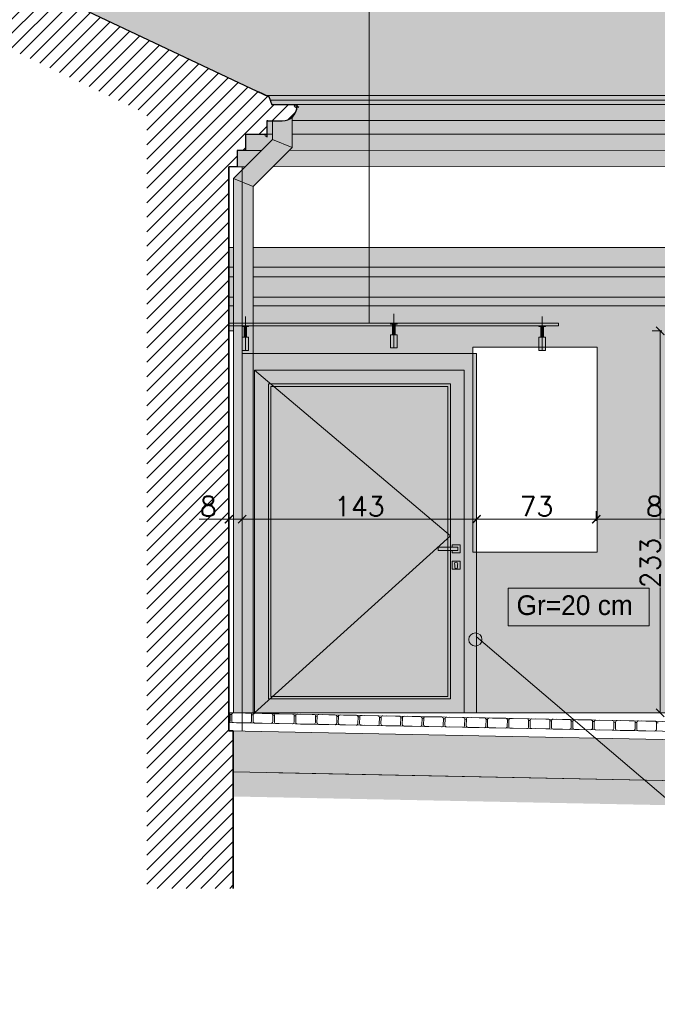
# Model space of a CAD drawing. Header units: millimetres. Extents: x -740 to 33545, y -26688 to 22494.
# Tile 12 of 256: x 1838 to 2227, y 9912 to 10512. Entities that reach past the tile are written whole.
import ezdxf
from ezdxf.lldxf.tags import DXFTag

# ---------------------------------------------------------------- set-up
doc = ezdxf.new("R2010")
doc.units = ezdxf.units.MM
doc.header["$MEASUREMENT"] = 0
doc.layers.get('Defpoints').update_dxf_attribs({"color": 252})
for name, color, linetype, lineweight in [('A_izolacja', 252, 'Continuous', 9), ('A_l.przekrojowa', 252, 'Continuous', 30), ('A_l.przerywana', 252, 'ICAD_ISO03W100', 9), ('A_l.widokowa', 252, 'Continuous', 18), ('l.przerywana', 252, 'ICAD_ISO03W100', 5), ('l.widokowa', 252, 'Continuous', 15), ('l.wypełnien', 252, 'Continuous', 5), ('l.wypełnień', 252, 'Continuous', 5), ('wymiarowanie', 252, 'Continuous', 9)]:
    doc.layers.add(name, color=color, linetype=linetype, lineweight=lineweight)
doc.styles.add('styl2', font='simplex.shx')
tags = doc.linetypes.add('ICAD_ISO03W100', pattern=[30, 12, -18]).pattern_tags.tags
tags[6:7] = [DXFTag(74, 4), DXFTag(75, 0), DXFTag(340, '0'), DXFTag(46, 1.0), DXFTag(50, 0.0), DXFTag(44, 0.0), DXFTag(45, 0.0)]
tags[4:5] = [DXFTag(74, 4), DXFTag(75, 0), DXFTag(340, '0'), DXFTag(46, 1.0), DXFTag(50, 0.0), DXFTag(44, 0.0), DXFTag(45, 0.0)]
doc.dimstyles.new('Skala 1-50', dxfattribs={"dimtxt": 12, "dimasz": 5, "dimexe": 1, "dimexo": 1, "dimgap": 1.5, "dimtad": 1, "dimdec": 1, "dimrnd": 0.5, "dimtxsty": 'styl2', "dimblk": 'ARCHTICK', "dimcen": 5, "dimadec": 0, "dimazin": 0, "dimtfac": 1, "dimtdec": 1, "dimtmove": 1, "dimatfit": 3, "dimldrblk": 'ARCHTICK', "dimfxl": 0, "dimlwd": -1, "dimlwe": -1, "dimarcsym": 0})

# ---------------------------------------------------------------- blocks, each defined once
blk = doc.blocks.new('_ArchTick')
at = {"color": 0, "linetype": 'ByBlock', "const_width": 0.15}
blk.add_lwpolyline([(-0.5, -0.5), (0.5, 0.5)], dxfattribs=at)
blk = doc.blocks.new('*D2369')
at = {"layer": 'Defpoints', "color": 0}
for p in [(2116.85, 10228.88), (2189.81, 10229.3), (2189.81, 10207.65)]:
    blk.add_point(p, dxfattribs=at)
at = {"layer": 'wymiarowanie', "color": 0}
for p, q in [((2116.85, 10212.65), (2116.85, 10206.65)), ((2189.81, 10212.65), (2189.81, 10206.65)), ((2116.85, 10207.65), (2189.81, 10207.65))]:
    blk.add_line(p, q, dxfattribs=at)
at = {"layer": 'wymiarowanie', "color": 0, "xscale": 5, "yscale": 5, "zscale": 5, "rotation": 180}
blk.add_blockref('_ArchTick', (2116.85, 10207.65), dxfattribs=at)
at = {"layer": 'wymiarowanie', "color": 0, "xscale": 5, "yscale": 5, "zscale": 5}
blk.add_blockref('_ArchTick', (2189.81, 10207.65), dxfattribs=at)
at = {"layer": 'wymiarowanie', "color": 0, "insert": (2153.33, 10215.45), "char_height": 12, "attachment_point": 5, "style": 'styl2'}
blk.add_mtext('73', dxfattribs=at)
blk = doc.blocks.new('*D2370')
at = {"layer": 'Defpoints', "color": 0}
for p in [(2189.81, 10229.3), (2270.92, 10231.61), (2270.92, 10207.65)]:
    blk.add_point(p, dxfattribs=at)
at = {"layer": 'wymiarowanie', "color": 0}
for p, q in [((2189.81, 10212.65), (2189.81, 10206.65)), ((2270.92, 10212.65), (2270.92, 10206.65)), ((2189.81, 10207.65), (2270.92, 10207.65))]:
    blk.add_line(p, q, dxfattribs=at)
at = {"layer": 'wymiarowanie', "color": 0, "xscale": 5, "yscale": 5, "zscale": 5, "rotation": 180}
blk.add_blockref('_ArchTick', (2189.81, 10207.65), dxfattribs=at)
at = {"layer": 'wymiarowanie', "color": 0, "xscale": 5, "yscale": 5, "zscale": 5}
blk.add_blockref('_ArchTick', (2270.92, 10207.65), dxfattribs=at)
at = {"layer": 'wymiarowanie', "color": 0, "insert": (2230.36, 10215.45), "char_height": 12, "attachment_point": 5, "style": 'styl2'}
blk.add_mtext('81', dxfattribs=at)
blk = doc.blocks.new('*D2375')
at = {"layer": 'Defpoints', "color": 0}
for p in [(2201.53, 10322.43), (2228.82, 10322.43), (2190.31, 10089.6)]:
    blk.add_point(p, dxfattribs=at)
at = {"layer": 'wymiarowanie', "color": 0}
for p, q in [((2223.82, 10322.43), (2229.82, 10322.43)), ((2228.82, 10322.43), (2228.82, 10195.73)), ((2228.82, 10089.6), (2228.82, 10166.11)), ((2223.82, 10089.6), (2229.82, 10089.6))]:
    blk.add_line(p, q, dxfattribs=at)
at = {"layer": 'wymiarowanie', "color": 0, "xscale": 5, "yscale": 5, "zscale": 5}
for p, rotation in [((2228.82, 10322.43), 90), ((2228.82, 10089.6), 270)]:
    blk.add_blockref('_ArchTick', p, dxfattribs=dict(at, rotation=rotation))
at = {"layer": 'wymiarowanie', "color": 0, "insert": (2222.74, 10180.92), "char_height": 12, "attachment_point": 5, "rotation": 90, "style": 'styl2'}
blk.add_mtext('233', dxfattribs=at)
blk = doc.blocks.new('*D2509')
at = {"layer": 'Defpoints', "color": 0}
for p in [(1973.85, 10226.37), (2116.85, 10226.37), (1973.85, 10207.65)]:
    blk.add_point(p, dxfattribs=at)
at = {"layer": 'wymiarowanie', "color": 0}
for p, q in [((1973.85, 10212.65), (1973.85, 10206.65)), ((2116.85, 10212.65), (2116.85, 10206.65)), ((2116.85, 10207.65), (1973.85, 10207.65))]:
    blk.add_line(p, q, dxfattribs=at)
at = {"layer": 'wymiarowanie', "color": 0, "xscale": 5, "yscale": 5, "zscale": 5, "rotation": 180}
blk.add_blockref('_ArchTick', (1973.85, 10207.65), dxfattribs=at)
at = {"layer": 'wymiarowanie', "color": 0, "xscale": 5, "yscale": 5, "zscale": 5}
blk.add_blockref('_ArchTick', (2116.85, 10207.65), dxfattribs=at)
at = {"layer": 'wymiarowanie', "color": 0, "insert": (2045.35, 10215.45), "char_height": 12, "attachment_point": 5, "style": 'styl2'}
blk.add_mtext('143', dxfattribs=at)
blk = doc.blocks.new('*D2510')
at = {"layer": 'Defpoints', "color": 0}
for p in [(1965.85, 10224.77), (1973.85, 10226.37), (1965.85, 10207.65)]:
    blk.add_point(p, dxfattribs=at)
at = {"layer": 'wymiarowanie', "color": 0}
for p, q in [((1965.85, 10212.65), (1965.85, 10206.65)), ((1973.85, 10212.65), (1973.85, 10206.65)), ((1965.85, 10207.65), (1947.71, 10207.65)), ((1973.85, 10207.65), (1965.85, 10207.65))]:
    blk.add_line(p, q, dxfattribs=at)
at = {"layer": 'wymiarowanie', "color": 0, "xscale": 5, "yscale": 5, "zscale": 5, "rotation": 180}
blk.add_blockref('_ArchTick', (1965.85, 10207.65), dxfattribs=at)
at = {"layer": 'wymiarowanie', "color": 0, "xscale": 5, "yscale": 5, "zscale": 5}
blk.add_blockref('_ArchTick', (1973.85, 10207.65), dxfattribs=at)
at = {"layer": 'wymiarowanie', "color": 0, "insert": (1953.27, 10215.45), "char_height": 12, "attachment_point": 5, "style": 'styl2'}
blk.add_mtext('8', dxfattribs=at)

msp = doc.modelspace()

# ---------------------------------------------------------------- hatches: boundary and pattern name
at = {"layer": 'l.wypełnien'}
h = msp.add_hatch(dxfattribs=at)
h.set_pattern_fill('ANSI31', color=256, scale=50, style=0)
h.set_pattern_definition([(45, (-397.094, 17.7534), (-4.4194174, 4.4194174), [])])
h.paths.add_polyline_path([(1563.05, 10652.59), (1563.05, 10703.55), (1578.06, 10694.55), (1851.05, 10530.89), (1856.94, 10528.1), (1990.3, 10464.85), (1990.89, 10463.18), (1991.93, 10460.21), (2006.45, 10460.21, 2.144865), (2007.33, 10459.47, -0.213352), (2004.33, 10452.76, -0.184552), (1998.33, 10450.47), (1992.33, 10450.47), (1989.51, 10450.47), (1988.85, 10450.47), (1988.85, 10442.45), (1986.59, 10442.45), (1975.85, 10442.45), (1975.85, 10432.45), (1970.85, 10432.45), (1970.85, 10422.45), (1965.85, 10422.45), (1965.85, 10422.45), (1965.85, 10089.59), (1965.83, 10088.68), (1965.81, 10087.7), (1965.77, 10085.66, 1.117338), (1965.51, 10083.69), (1965.85, 10083.68), (1965.85, 10078.68), (1965.85, 10078.63), (1968.46, 10078.63), (1968.46, 10053.62), (1968.46, 9982.6), (1915.85, 9982.6), (1915.85, 10454.62), (1807.75, 10505.89)])
for points in [[(2006.71, 10460.36), (2006.58, 10458.72, -0.368006), (1998.33, 10450.47), (1988.85, 10450.47), (1988.85, 10442.83), (1975.85, 10442.45), (1975.85, 10432.45), (1970.85, 10432.45), (1970.85, 10422.45), (2519.95, 10422.6), (2519.95, 10432.6), (2524.95, 10432.6), (2524.95, 10442.45), (2537.95, 10442.45), (2537.95, 10450.62), (2547.44, 10450.62, 0.439902), (2556.19, 10460.18), (2541.04, 10460.36), (2539.21, 10465.56), (2538.3, 10465.99), (2537.32, 10465.99), (2400.53, 10530.82), (2112.41, 10703.55), (1563.05, 10703.55), (1856.94, 10528.1), (1990.3, 10464.85), (1991.93, 10460.21)], [(1965.85, 10373.31), (2514.98, 10373.31), (2514.98, 10322.43), (1965.85, 10322.43)], [(1973.85, 10310.6), (1977.85, 10310.6), (1977.85, 10318.6), (1976.6, 10318.6), (1975.1, 10318.6), (1973.85, 10318.6)], [(2064.35, 10312.1), (2068.35, 10312.1), (2068.35, 10320.1), (2067.1, 10320.1), (2065.6, 10320.1), (2064.35, 10320.1)], [(2154.85, 10310.6), (2158.85, 10310.6), (2158.85, 10318.6), (2157.6, 10318.6), (2156.1, 10318.6), (2154.85, 10318.6)]]:
    msp.add_hatch(color=256, dxfattribs=at).paths.add_polyline_path(points)
h = msp.add_hatch(dxfattribs=at)
h.set_pattern_fill('SPANTILE', color=256, scale=17, style=0)
h.set_pattern_definition([(274.9697, (-381.4537, 34.7534), (-16.99985222, 204.000017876), [15.699024, -376.776457]), (180, (-380.094, 19.113), (-17, -17), [1.36, -15.64]), (0, (-397.094, 17.753), (17, 17), [4.76, -12.24]), (90, (-392.334, 17.753), (-17, 17), [1.7, -15.3]), (270, (-381.454, 19.453), (17, -17), [1.7, -15.3]), (0, (-381.454, 17.753), (17, 17), [1.36, -15.64]), (0, (-397.094, 19.113), (17, 17), [3.4, -13.6]), (85.0303, (-393.6937, 19.1134), (16.99985222, 204.000017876), [15.699024, -376.776457]), (52.6961, (-393.6937, 19.9634), (-220.999760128, -289.00018261), [4.488136, -444.32475]), (18.4349, (-390.9737, 23.5334), (34.0000074, 16.9999729), [4.300694, -49.458015]), (341.5651, (-386.8937, 24.8934), (-34.0000074, 16.9999729), [4.300694, -49.458015]), (307.3039, (-382.8137, 23.5334), (220.999760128, -289.00018261), [4.488136, -444.32475]), (20.2249, (-390.1237, 22.3434), (-186.999953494, -68.000141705), [3.442245, -340.781524]), (339.7751, (-386.8937, 23.5334), (186.999953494, -68.000141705), [3.442245, -340.781524]), (307.4054, (-383.6637, 22.3434), (170.000169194, -220.999871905), [3.638153, -360.177725]), (52.5946, (-392.3337, 19.4534), (-170.000169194, -220.999871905), [3.638153, -360.177725])])
h.paths.add_polyline_path([(1851.05, 10530.89), (1856.94, 10528.1), (2388.88, 10528.1), (2109.92, 10694.55), (1578.06, 10694.55)])
h.paths.add_polyline_path([(1990.3, 10464.85), (1990.11, 10465.41), (1988.86, 10465.99), (2516.32, 10465.99), (2402.51, 10519.97), (2388.88, 10528.1), (1856.94, 10528.1)])
h = msp.add_hatch(color=256, dxfattribs=at)
h.paths.add_polyline_path([(1968.57, 10337.74), (1968.57, 10342.97), (1968.57, 10355.47), (1968.57, 10361.39), (1968.57, 10373.31), (1968.57, 10415.4), (1980.57, 10410.43), (1980.57, 10089.6), (1969.99, 10089.6), (1968.38, 10089.6, -0.049066), (1968.57, 10089.62), (1968.57, 10322.43)])
h.paths.add_polyline_path([(1968.57, 10415.4), (1980.57, 10410.43), (2004.33, 10434.19), (1992.33, 10439.16)])
h = msp.add_hatch(color=256, dxfattribs=at)
h.paths.add_polyline_path([(1992.59, 10422.45), (2002.59, 10432.45), (2490.46, 10432.59, 0.547259), (2494.95, 10427.48), (2494.95, 10422.59)])
h.paths.add_polyline_path([(2002.59, 10432.45), (2004.33, 10434.19), (2004.33, 10442.45), (2494.95, 10442.45), (2494.95, 10435.47, 0.377261), (2490.46, 10432.59)])
h.paths.add_polyline_path([(2494.95, 10442.45), (2523.38, 10442.45), (2498.19, 10432.69, 0.285463), (2494.95, 10435.47)])
h.paths.add_polyline_path([(2523.38, 10442.45), (2524.95, 10442.45), (2524.95, 10432.6), (2519.95, 10432.6), (2498.22, 10432.59, 0.006447), (2498.19, 10432.69)])
h.paths.add_polyline_path([(2494.95, 10422.59), (2494.95, 10427.48, 0.370312), (2498.38, 10431.47, 0.070255), (2498.22, 10432.59), (2519.95, 10432.6), (2519.95, 10422.6), (2514.95, 10422.6)])
h.paths.add_polyline_path([(1992.33, 10439.16), (1992.33, 10442.45), (1988.85, 10442.45), (1975.85, 10442.45), (1975.85, 10432.45), (1985.62, 10432.45)])
h.paths.add_polyline_path([(1975.62, 10422.45), (1985.62, 10432.45), (1975.85, 10432.45), (1970.85, 10432.45), (1970.85, 10422.45)])
h = msp.add_hatch(color=256, dxfattribs=at)
h.paths.add_polyline_path([(1980.57, 10325.6), (2065.6, 10325.6), (2065.6, 10320.1), (2064.35, 10320.1), (2064.35, 10312.1), (2066.35, 10312.1), (2068.35, 10312.1), (2068.35, 10320.1), (2067.1, 10320.1), (2067.1, 10325.6), (2154.85, 10325.6), (2154.85, 10325.1), (2156.1, 10325.1), (2156.1, 10318.6), (2154.85, 10318.6), (2154.85, 10312.6), (2114.58, 10312.6), (2114.58, 10187.6), (2190.31, 10187.6), (2190.31, 10312.6), (2158.85, 10312.6), (2158.85, 10318.6), (2157.6, 10318.6), (2157.6, 10325.1), (2158.85, 10325.1), (2158.85, 10325.6), (2166.85, 10325.6), (2166.85, 10327.1), (2156.85, 10327.1), (2068.35, 10327.1), (2066.35, 10327.1), (2064.35, 10327.1), (2051.24, 10327.1), (2051.24, 10337.74), (2494.95, 10337.74), (2494.95, 10322.43), (2345.85, 10322.43), (2345.85, 10312.6), (2343.85, 10312.6), (2270.42, 10312.6), (2270.42, 10187.6), (2270.42, 10182.6), (2343.85, 10182.6), (2343.85, 10156.81), (2250.01, 10156.81), (2250.01, 10164.6), (2255.01, 10164.6), (2255.01, 10179.6), (2245.01, 10179.6), (2245, 10096.6), (2235.04, 10096.6), (2235.04, 10089.6), (1980.57, 10089.6)])
h.paths.add_polyline_path([(2250, 10096.6), (2250.01, 10141.81), (2343.85, 10141.81), (2343.85, 10096.6)])
h.paths.add_polyline_path([(2255.01, 10146.81), (2255.01, 10151.81), (2343.85, 10151.81), (2343.85, 10146.81)])
h = msp.add_hatch(color=256, dxfattribs=at)
h.paths.add_polyline_path([(1975.85, 10318.6), (1975.85, 10325.1), (1975.1, 10325.1), (1975.1, 10318.6)])
h.paths.add_polyline_path([(1976.6, 10318.6), (1976.6, 10325.1), (1975.85, 10325.1), (1975.85, 10318.6)])
h.paths.add_polyline_path([(1975.85, 10325.1), (1976.6, 10325.1), (1977.85, 10325.1), (1977.85, 10325.6), (1975.85, 10325.6)])
h.paths.add_polyline_path([(1973.85, 10325.1), (1975.1, 10325.1), (1975.85, 10325.1), (1975.85, 10325.6), (1973.85, 10325.6)])
h = msp.add_hatch(color=256, dxfattribs=at)
h.paths.add_polyline_path([(2066.35, 10320.1), (2066.35, 10326.6), (2065.6, 10326.6), (2065.6, 10320.1)])
h.paths.add_polyline_path([(2067.1, 10320.1), (2067.1, 10326.6), (2066.35, 10326.6), (2066.35, 10320.1)])
h.paths.add_polyline_path([(2066.35, 10326.6), (2067.1, 10326.6), (2068.35, 10326.6), (2068.35, 10327.1), (2066.35, 10327.1)])
h.paths.add_polyline_path([(2064.35, 10326.6), (2065.6, 10326.6), (2066.35, 10326.6), (2066.35, 10327.1), (2064.35, 10327.1)])
h = msp.add_hatch(color=256, dxfattribs=at)
h.paths.add_polyline_path([(2156.85, 10318.6), (2156.85, 10325.1), (2156.1, 10325.1), (2156.1, 10318.6)])
h.paths.add_polyline_path([(2157.6, 10318.6), (2157.6, 10325.1), (2156.85, 10325.1), (2156.85, 10318.6)])
h.paths.add_polyline_path([(2156.85, 10325.1), (2157.6, 10325.1), (2158.85, 10325.1), (2158.85, 10325.6), (2156.85, 10325.6)])
h.paths.add_polyline_path([(2154.85, 10325.1), (2156.1, 10325.1), (2156.85, 10325.1), (2156.85, 10325.6), (2154.85, 10325.6)])
h = msp.add_hatch(color=256, dxfattribs=at)
h.paths.add_polyline_path([(1973.85, 10089.61), (1973.85, 10308.61), (2047.35, 10308.61), (2116.85, 10308.61), (2116.85, 10089.61), (2109.35, 10089.61), (2109.35, 10298.61), (2047.35, 10298.61), (1981.35, 10298.61), (1981.35, 10089.61)])
h.paths.add_polyline_path([(1981.35, 10089.61), (1990.75, 10098.11), (2047.35, 10098.11), (2100.85, 10098.11), (2100.85, 10188.61), (2101.85, 10188.61), (2101.85, 10187.11), (2106.85, 10187.11), (2106.85, 10192.11), (2101.85, 10192.11), (2101.85, 10190.61), (2100.85, 10190.61), (2100.85, 10197.61), (2100.85, 10290.11), (2047.35, 10290.11), (1991.41, 10290.11), (1981.35, 10298.61), (2047.35, 10298.61), (2109.35, 10298.61), (2109.35, 10089.61), (2047.35, 10089.61)])
h.paths.add_polyline_path([(2101.85, 10182.11), (2101.85, 10177.11), (2106.85, 10177.11), (2106.85, 10182.11)], flags=16)
h.paths.add_polyline_path([(2103.57, 10179.75), (2103.57, 10178.27, 1), (2105.13, 10178.27), (2105.13, 10179.75, 2.223599)], flags=0)
h.paths.add_polyline_path([(1991.41, 10290.11), (2047.35, 10290.11), (2100.85, 10290.11), (2100.85, 10197.61), (2099.35, 10198.88), (2099.35, 10288.61), (2047.35, 10288.61), (1993.18, 10288.61)])
h.paths.add_polyline_path([(1990.75, 10098.11), (1992.41, 10099.61), (2047.35, 10099.61), (2099.35, 10099.61), (2099.35, 10188.61), (2100.85, 10188.61), (2100.85, 10098.11), (2047.35, 10098.11)])
h.paths.add_polyline_path([(1981.35, 10089.61), (1981.35, 10298.61), (1991.41, 10290.11), (1989.85, 10290.11), (1989.85, 10098.11), (1990.75, 10098.11)])
h.paths.add_polyline_path([(1989.85, 10290.11), (1991.41, 10290.11), (1993.18, 10288.61), (1991.35, 10288.61), (1991.35, 10099.61), (1992.41, 10099.61), (1990.75, 10098.11), (1989.85, 10098.11)])
h.paths.add_polyline_path([(2099.35, 10190.61), (2100.85, 10190.61), (2100.85, 10197.61), (2099.35, 10196.25)])
h.paths.add_polyline_path([(2099.35, 10196.25), (2100.85, 10197.61), (2099.35, 10198.88)])
h = msp.add_hatch(dxfattribs=at)
h.set_pattern_fill('GRAVL1', color=256, scale=20, style=0)
h.set_pattern_definition([(228.0128, (-8033.1237, -3019.4074), (-159.99996464, -180.00002683), [2.69072, -266.38176]), (184.9697, (-8034.9237, -3021.4074), (240.00002103, 19.99982614), [4.61736, -457.1185]), (132.5104, (-8039.5237, -3021.8074), (199.99981437, -220.00017348), [3.25576, -322.32064]), (267.2737, (-8047.3237, -3026.8074), (19.999920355, 400.0000059), [4.20476, -416.27116]), (292.8337, (-8047.5237, -3031.0074), (-100.00019811, 239.999928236), [4.1231, -408.18746]), (357.2737, (-8045.9237, -3034.8074), (-400.0000059, 19.999920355), [4.20476, -416.27116]), (37.6942, (-8041.7237, -3035.0074), (-260.000146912, -199.999808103), [5.56058, -550.49698]), (72.2553, (-8037.3237, -3031.6074), (140.000215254, 439.999924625), [5.24976, -519.72642]), (121.4296, (-8035.7237, -3026.6074), (-160.000164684, 259.99990073), [4.219, -417.68146]), (175.2364, (-8037.9237, -3023.0074), (220.00001893, -19.99983065), [4.81664, -236.01526]), (222.3974, (-8042.7237, -3022.6074), (-240.000147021, -219.99984164), [6.22896, -616.6675]), (138.8141, (-8027.5237, -3027.0074), (-140.00005894, 119.99994627), [2.12602, -210.47688]), (171.4692, (-8029.1237, -3025.6074), (259.999965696, -40.0001582), [4.04474, -400.43022]), (225, (-8033.124, -3025.007), (-4e-15, -20.000006), [2.82842, -25.45584]), (203.1986, (-8034.5237, -3022.6074), (99.9999946, 40.0000265), [1.52316, -150.7923]), (291.8014, (-8035.9237, -3023.2074), (-19.9999982, 60.0000055), [2.15406, -105.54924]), (30.9638, (-8035.1237, -3025.2074), (59.99996045, 40.0000497), [3.49858, -113.12046]), (161.5651, (-8032.124, -3023.4074), (40.0000087, -19.999968), [2.52982, -60.71574]), (16.3895, (-8047.5237, -3023.2074), (200.00004397, 59.9998542), [3.544, -350.8569]), (70.3462, (-8044.1237, -3022.2074), (-79.99990495, -220.00004271), [2.97322, -294.34816]), (293.1986, (-8032.1237, -3019.4074), (-40.0000265, 99.9999946), [3.0463, -149.26916]), (343.6105, (-8030.9237, -3022.2074), (-200.00004397, 59.9998542), [3.544, -350.8569]), (339.444, (-8047.5237, -3035.6074), (-100.0000369, 39.99991993), [3.4176, -167.46248]), (294.7751, (-8044.3237, -3036.8074), (-99.99984378, 220.00006844), [2.86356, -283.49286]), (66.8014, (-8031.9237, -3039.4074), (40.0000265, 99.9999946), [3.0463, -149.26916]), (17.354, (-8030.7237, -3036.6074), (-260.00004038, -79.999890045), [3.35262, -331.90848]), (69.444, (-8041.7237, -3039.4074), (-39.99991993, -100.0000369), [1.7088, -169.17128]), (101.3099, (-8033.1237, -3039.4074), (-19.9999526, 80.000015), [1.0198, -100.96058]), (165.9638, (-8033.3237, -3038.4074), (60.0000109, -19.9999611), [4.1231, -78.339]), (186.009, (-8037.3237, -3037.4074), (199.99999502, 19.99998635), [3.821, -378.27846]), (303.6901, (-8035.1237, -3027.0074), (-20.0000267, 39.9999912), [2.88444, -69.22658]), (353.1572, (-8033.5237, -3029.4074), (339.99998731, -40.00015996), [5.03588, -498.55126]), (60.9454, (-8028.5237, -3030.0074), (-80.00000054, -140.0000077), [2.05912, -203.85348]), (90, (-8027.524, -3028.207), (-20, 20), [1.2, -18.8]), (120.2564, (-8037.7237, -3036.8074), (79.99989774, -140.00004912), [2.77848, -275.0704]), (48.0128, (-8039.1237, -3034.4074), (159.99996464, 180.00002683), [5.38144, -263.69104]), (0, (-8035.524, -3030.407), (20, 20), [5.2, -14.8]), (325.3048, (-8030.3237, -3030.4074), (-199.99988518, 140.00017219), [3.16228, -313.06548]), (254.0546, (-8027.7237, -3032.2074), (-19.9999978, -80.00000253), [2.91204, -142.69016]), (207.646, (-8028.5237, -3035.0074), (-379.999916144, -200.000154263), [4.7413, -469.38948]), (175.4261, (-8032.7237, -3037.2074), (-260.000011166, 19.999896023), [5.01598, -496.58148])])
h.paths.add_polyline_path([(1968.46, 10053.62), (2381.53, 10045.36), (2355.06, 10056.7), (2355.06, 10070.89), (1968.46, 10078.63)])
h = msp.add_hatch(dxfattribs=at)
h.set_pattern_fill('CONC', color=256, scale=20, style=0)
h.set_pattern_definition([(0, (-8028.524, -3026.607), (0, 20), [0, -20]), (0, (-8028.324, -3033.607), (0, 20), [0, -20]), (0, (-8027.724, -3022.807), (0, 20), [0, -20]), (338.1986, (-8038.1237, -3029.0074), (60.0000055, -19.9999982), [2.15406, -105.54924]), (216.8699, (-8036.1237, -3029.8074), (59.9999984, 40.0000025), [1, -99]), (130.6013, (-8036.9237, -3030.4074), (100.00000842, -119.99998036), [1.8439, -182.54698]), (206.5651, (-8043.524, -3032.807), (-19.999983, -20.000026), [0.44722, -44.27414]), (326.3099, (-8043.9237, -3033.0074), (39.9999912, -20.0000267), [0.72112, -71.38992]), (108.4349, (-8043.324, -3033.4074), (-19.999968, 40.0000087), [0.63246, -62.6131]), (225, (-8030.724, -3034.807), (-4e-15, -20.000006), [0.84852, -27.43574]), (0, (-8031.324, -3035.407), (20, 20), [1.2, -18.8]), (135, (-8030.124, -3035.407), (-20.000006, 2e-15), [0.84852, -27.43574]), (251.5651, (-8033.124, -3022.0074), (19.999968, 40.0000087), [0.63246, -62.6131]), (0, (-8033.324, -3022.607), (20, 20), [1, -19]), (143.1301, (-8032.3237, -3022.6074), (-59.9999984, 40.0000025), [1, -99]), (213.6901, (-8043.7237, -3021.8074), (39.9999912, 20.0000267), [0.72112, -71.38992]), (341.5651, (-8044.324, -3022.2074), (-40.0000087, 19.999968), [1.26492, -61.98064]), (126.8699, (-8043.1237, -3022.6074), (40.0000025, -59.9999984), [1, -99]), (0, (-8037.924, -3022.607), (0, 20), [0, -20]), (0, (-8043.324, -3027.807), (0, 20), [0, -20]), (0, (-8037.724, -3035.207), (0, 20), [0, -20]), (0, (-8032.324, -3029.007), (0, 20), [0, -20]), (0, (-8038.124, -3025.607), (0, 20), [0, -20]), (0, (-8042.524, -3025.007), (0, 20), [0, -20]), (0, (-8040.724, -3026.207), (0, 20), [0, -20]), (0, (-8041.524, -3031.007), (0, 20), [0, -20]), (0, (-8046.324, -3030.207), (0, 20), [0, -20]), (0, (-8046.124, -3025.607), (0, 20), [0, -20]), (0, (-8046.724, -3021.207), (0, 20), [0, -20]), (0, (-8040.524, -3020.407), (0, 20), [0, -20]), (0, (-8036.124, -3019.607), (0, 20), [0, -20]), (0, (-8029.124, -3020.407), (0, 20), [0, -20]), (0, (-8033.924, -3026.607), (0, 20), [0, -20]), (0, (-8035.924, -3023.007), (0, 20), [0, -20]), (0, (-8034.324, -3032.607), (0, 20), [0, -20]), (0, (-8040.324, -3033.607), (0, 20), [0, -20]), (0, (-8034.324, -3038.007), (0, 20), [0, -20]), (0, (-8040.924, -3036.807), (0, 20), [0, -20]), (0, (-8047.324, -3037.407), (0, 20), [0, -20]), (0, (-8044.924, -3038.407), (0, 20), [0, -20]), (0, (-8044.724, -3035.607), (0, 20), [0, -20]), (0, (-8031.324, -3038.807), (0, 20), [0, -20]), (0, (-8028.924, -3030.607), (0, 20), [0, -20]), (0, (-8029.924, -3024.607), (0, 20), [0, -20]), (0, (-8039.124, -3039.007), (0, 20), [0, -20])])
h.paths.add_polyline_path([(2378.31, 10030.42), (2524.88, 9967.6), (2650.06, 9967.6), (2650.06, 9982.6), (2515.07, 9982.6), (2515.07, 10006.6), (2471.97, 10006.6), (2381.53, 10045.36), (1968.46, 10053.62), (1968.46, 10038.62)])
at = {"layer": 'wymiarowanie', "ltscale": 0.3}
msp.add_hatch(color=256, dxfattribs=at).paths.add_polyline_path([(2112.05, 10134.32, -1), (2120.12, 10134.32, -1)])

# ---------------------------------------------------------------- linework, layer by layer
at = {"layer": 'A_izolacja', "lineweight": 35}
msp.add_line((1968.46, 10078.63), (1965.85, 10078.63), dxfattribs=at)
at = {"layer": 'A_izolacja', "linetype": 'Continuous', "lineweight": 35}
for points in [[(1965.85, 10078.63), (1965.85, 10422.45)], [(1968.46, 9982.6), (1968.46, 10078.63)]]:
    msp.add_lwpolyline(points, dxfattribs=at)
at = {"layer": 'A_l.przekrojowa', "ltscale": 0.3}
msp.add_line((1990.3, 10464.85), (1851.05, 10530.89), dxfattribs=at)
at = {"layer": 'A_l.przekrojowa'}
for p, q in [((2007.33, 10459.47), (2008.53, 10458.78)), ((1989.33, 10450.47), (1998.33, 10450.47)), ((1975.85, 10442.45), (1988.85, 10442.45)), ((1975.85, 10432.45), (1970.85, 10432.45)), ((1970.85, 10422.45), (1965.85, 10422.45))]:
    msp.add_line(p, q, dxfattribs=at)
for points in [[(1983.57, 10468.45), (1990.11, 10465.41), (1991.93, 10460.21)], [(2006.45, 10460.21), (1991.93, 10460.21)], [(1989.51, 10450.47), (1988.85, 10450.47)], [(1988.85, 10450.47), (1988.85, 10440.62)], [(1975.85, 10442.29), (1975.85, 10432.45)], [(1970.85, 10432.45), (1970.85, 10422.45)]]:
    msp.add_lwpolyline(points, dxfattribs=at)
msp.add_circle((2006.58, 10459.47), 0.75, dxfattribs=at)
msp.add_arc((1998.33, 10459.47), 9, 270, 0, dxfattribs=at)
at = {"layer": 'A_l.przerywana', "ltscale": 0.2}
for p, q in [((1975.85, 10310.6), (1975.85, 10331.31)), ((2066.35, 10312.1, -439.6), (2066.35, 10332.81, -439.6)), ((2156.85, 10310.6, -439.6), (2156.85, 10331.31, -439.6))]:
    msp.add_line(p, q, dxfattribs=at)
at = {"layer": 'A_l.przerywana', "ltscale": 0.3}
msp.add_line((1965.85, 10089.6), (2494.95, 10089.6), dxfattribs=at)
msp.add_lwpolyline([(1973.85, 10078.63), (1973.85, 10422.45)], dxfattribs=at)
msp.add_lwpolyline([(2114.58, 10312.6), (2190.31, 10312.6), (2190.31, 10187.6), (2114.58, 10187.6)], close=True, dxfattribs=at)
at = {"layer": 'A_l.widokowa'}
for p, q in [((1975.1, 10318.6), (1975.1, 10325.1)), ((1976.6, 10318.6), (1976.6, 10325.1)), ((2065.6, 10320.1, -439.6), (2065.6, 10326.6, -439.6)), ((2067.1, 10320.1, -439.6), (2067.1, 10326.6, -439.6)), ((2156.1, 10318.6, -439.6), (2156.1, 10325.1, -439.6)), ((2157.6, 10318.6, -439.6), (2157.6, 10325.1, -439.6))]:
    msp.add_line(p, q, dxfattribs=at)
at = {"layer": 'A_l.widokowa', "linetype": 'Continuous', "lineweight": 35}
msp.add_lwpolyline([(1965.85, 10078.63), (1965.85, 10422.45)], dxfattribs=at)
at = {"layer": 'A_l.widokowa', "elevation": -439.6}
for points in [[(1965.85, 10327.1), (2166.85, 10327.1), (2166.85, 10325.6), (1965.85, 10325.6)], [(2064.35, 10326.6), (2068.35, 10326.6), (2068.35, 10327.1), (2064.35, 10327.1)], [(2154.85, 10325.1), (2158.85, 10325.1), (2158.85, 10325.6), (2154.85, 10325.6)]]:
    msp.add_lwpolyline(points, close=True, dxfattribs=at)
at = {"layer": 'A_l.widokowa'}
msp.add_lwpolyline([(1973.85, 10325.1), (1977.85, 10325.1), (1977.85, 10325.6), (1973.85, 10325.6)], close=True, dxfattribs=at)
msp.add_lwpolyline([(1973.85, 10318.6), (1977.85, 10318.6), (1977.85, 10310.6), (1973.85, 10310.6), (1973.85, 10318.6)], dxfattribs=at)
at = {"layer": 'A_l.widokowa', "elevation": -439.6}
for points in [[(2064.35, 10320.1), (2068.35, 10320.1), (2068.35, 10312.1), (2064.35, 10312.1), (2064.35, 10320.1)], [(2154.85, 10318.6), (2158.85, 10318.6), (2158.85, 10310.6), (2154.85, 10310.6), (2154.85, 10318.6)]]:
    msp.add_lwpolyline(points, dxfattribs=at)
at = {"layer": 'l.przerywana', "ltscale": 0.3}
msp.add_line((2370.06, 10081.59), (1965.85, 10089.68), dxfattribs=at)
at = {"layer": 'l.przerywana', "ltscale": 0.5, "elevation": 4488.32}
msp.add_lwpolyline([(1981.35, 10298.61), (2100.85, 10197.61), (1981.35, 10089.61)], dxfattribs=at)
at = {"layer": 'l.widokowa'}
for p, q in [((1992.33, 10450.47), (1992.33, 10439.01)), ((2004.33, 10452.91), (2004.33, 10434.19)), ((1992.33, 10439.16), (1968.57, 10415.4)), ((1988.85, 10440.75), (1987.75, 10441.58)), ((1992.33, 10439.16), (2004.33, 10434.19)), ((2004.33, 10434.19), (1980.57, 10410.43)), ((1965.85, 10422.45), (1965.85, 10089.44)), ((1968.57, 10415.4), (1968.57, 10089.62)), ((1968.57, 10415.4), (1980.57, 10410.43)), ((1980.57, 10410.43), (1980.57, 10089.38)), ((1968.57, 10373.31), (1965.85, 10373.31)), ((2514.97, 10373.31), (1980.57, 10373.31)), ((1968.57, 10361.39), (1965.85, 10361.39)), ((2474.97, 10361.39), (1980.57, 10361.39)), ((1968.57, 10355.47), (1965.85, 10355.47)), ((2514.97, 10355.47), (1980.57, 10355.47)), ((1968.57, 10342.97), (1965.85, 10342.97)), ((2514.98, 10342.97), (1980.57, 10342.97)), ((1968.57, 10337.74), (1965.85, 10337.74)), ((2514.98, 10337.74), (1980.57, 10337.74)), ((1968.57, 10322.43), (1965.85, 10322.43)), ((2370.06, 10070.59, 0), (1965.63, 10078.68, 0)), ((2370.06, 10075.59, 0), (1965.73, 10083.68, 0)), ((2381.53, 10045.36, 0), (1996.21, 10053.07, 0))]:
    msp.add_line(p, q, dxfattribs=at)
for points in [[(2538.3, 10465.99), (1988.86, 10465.99), (1988.86, 10465.99)], [(2540.05, 10463.18), (1990.69, 10463.18), (1990.69, 10463.18)], [(2555.56, 10460.36), (2006.71, 10460.36), (2006.71, 10460.36)], [(2538.61, 10450.62), (2004.33, 10450.62)], [(2537.95, 10442.45), (2004.33, 10442.45)], [(2519.95, 10432.6), (2002.59, 10432.45)], [(2514.95, 10422.6), (1992.59, 10422.45)]]:
    msp.add_lwpolyline(points, dxfattribs=at)
at = {"layer": 'l.widokowa', "linetype": 'Continuous'}
for points in [[(1992.33, 10442.45), (1975.85, 10442.45), (1975.85, 10442.45)], [(1985.62, 10432.45), (1975.85, 10432.45), (1975.85, 10432.45)], [(1975.62, 10422.45), (1965.85, 10422.45), (1965.85, 10422.45)]]:
    msp.add_lwpolyline(points, dxfattribs=at)
at = {"layer": 'l.widokowa', "elevation": 0}
msp.add_lwpolyline([(1968.46, 10053.62), (2381.53, 10045.36)], dxfattribs=at)
at = {"layer": 'l.wypełnien'}
msp.add_line((2051.24, 10327.1), (2051.24, 10854.98), dxfattribs=at)
at = {"layer": 'l.wypełnień'}
for p, q in [((1967.61, 10088.64, 0), (1966.61, 10088.66, 0)), ((1980.61, 10088.38, 0), (1979.61, 10088.4, 0)), ((1993.6, 10088.12, 0), (1992.6, 10088.14, 0)), ((2006.6, 10087.86, 0), (2005.6, 10087.88, 0)), ((2019.6, 10087.6, 0), (2018.6, 10087.62, 0)), ((2032.6, 10087.34, 0), (2031.6, 10087.36, 0)), ((2045.59, 10087.08, 0), (2044.59, 10087.1, 0)), ((2058.59, 10086.82, 0), (2057.59, 10086.84, 0)), ((2071.59, 10086.56, 0), (2070.59, 10086.58, 0)), ((2084.59, 10086.3, 0), (2083.59, 10086.32, 0)), ((2097.58, 10086.04, 0), (2096.58, 10086.06, 0)), ((2110.58, 10085.78, 0), (2109.58, 10085.8, 0)), ((2123.58, 10085.52, 0), (2122.58, 10085.54, 0)), ((2136.58, 10085.27, 0), (2135.58, 10085.29, 0)), ((2149.57, 10085.03, 0), (2148.57, 10085.05, 0)), ((2149.57, 10085.01, 0), (2148.57, 10085.03, 0)), ((2162.57, 10084.77, 0), (2161.57, 10084.79, 0)), ((2175.57, 10084.51, 0), (2174.57, 10084.53, 0)), ((2188.57, 10084.25, 0), (2187.57, 10084.27, 0)), ((2201.56, 10083.99, 0), (2200.56, 10084.01, 0)), ((2214.56, 10083.75, 0), (2213.56, 10083.77, 0)), ((2214.56, 10083.73, 0), (2213.56, 10083.75, 0)), ((2227.56, 10083.49, 0), (2226.56, 10083.51, 0))]:
    msp.add_line(p, q, dxfattribs=at)
at = {"layer": 'l.wypełnień', "elevation": 0}
for points in [[(1966.61, 10088.66), (1966.53, 10084.67, -0.350745), (1965.73, 10083.71)], [(1966.61, 10088.66), (1966.53, 10084.67, -0.350745), (1965.73, 10083.71)], [(1965.85, 10089.66, -0.350869), (1966.63, 10088.68), (1966.63, 10088.68)], [(1965.85, 10089.66, -0.350869), (1966.63, 10088.68), (1966.63, 10088.68)], [(1979.61, 10088.4), (1979.53, 10084.41, -0.414214), (1978.51, 10083.43), (1968.51, 10083.63, -0.414214), (1967.53, 10084.65), (1967.61, 10088.64)], [(1967.61, 10088.64), (1967.61, 10088.64, -0.414214), (1968.63, 10089.62), (1978.63, 10089.42, -0.414214), (1979.61, 10088.4), (1979.61, 10088.4)], [(1979.61, 10088.4), (1979.53, 10084.41, -0.414214), (1978.51, 10083.43), (1970.51, 10083.59)], [(1970.63, 10089.58), (1978.63, 10089.42, -0.414214), (1979.61, 10088.4), (1979.61, 10088.4)], [(1992.6, 10088.14), (1992.52, 10084.15, -0.414214), (1991.5, 10083.17), (1981.51, 10083.37, -0.414214), (1980.53, 10084.39), (1980.61, 10088.38)], [(1980.61, 10088.38), (1980.61, 10088.38, -0.414214), (1981.63, 10089.36), (1991.62, 10089.16, -0.414214), (1992.6, 10088.14), (1992.6, 10088.14)], [(1992.6, 10088.14), (1992.52, 10084.15, -0.414214), (1991.5, 10083.17), (1983.51, 10083.33)], [(1983.63, 10089.32), (1991.62, 10089.16, -0.414214), (1992.6, 10088.14), (1992.6, 10088.14)], [(2005.6, 10087.88), (2005.52, 10083.89, -0.414214), (2004.5, 10082.91), (1994.5, 10083.11, -0.414214), (1993.52, 10084.13), (1993.6, 10088.12)], [(1993.6, 10088.12), (1993.6, 10088.12, -0.414214), (1994.62, 10089.1), (2004.62, 10088.9, -0.414214), (2005.6, 10087.88), (2005.6, 10087.88)], [(2005.6, 10087.88), (2005.52, 10083.89, -0.414214), (2004.5, 10082.91), (1996.5, 10083.07)], [(1996.62, 10089.06), (2004.62, 10088.9, -0.414214), (2005.6, 10087.88), (2005.6, 10087.88)], [(2018.6, 10087.62), (2018.52, 10083.63, -0.414214), (2017.5, 10082.65), (2007.5, 10082.85, -0.414214), (2006.52, 10083.87), (2006.6, 10087.86)], [(2006.6, 10087.86), (2006.6, 10087.86, -0.414214), (2007.62, 10088.84), (2017.62, 10088.64, -0.414214), (2018.6, 10087.62), (2018.6, 10087.62)], [(2018.6, 10087.62), (2018.52, 10083.63, -0.414214), (2017.5, 10082.65), (2009.5, 10082.81)], [(2009.62, 10088.8), (2017.62, 10088.64, -0.414214), (2018.6, 10087.62), (2018.6, 10087.62)], [(2031.6, 10087.36), (2031.52, 10083.37, -0.414214), (2030.5, 10082.39), (2020.5, 10082.59, -0.414214), (2019.52, 10083.61), (2019.6, 10087.6)], [(2019.6, 10087.6), (2019.6, 10087.6, -0.414214), (2020.62, 10088.58), (2030.62, 10088.38, -0.414214), (2031.6, 10087.36), (2031.6, 10087.36)], [(2031.6, 10087.36), (2031.52, 10083.37, -0.414214), (2030.5, 10082.39), (2022.5, 10082.55)], [(2022.62, 10088.54), (2030.62, 10088.38, -0.414214), (2031.6, 10087.36), (2031.6, 10087.36)], [(2044.59, 10087.1), (2044.51, 10083.11, -0.414214), (2043.49, 10082.13), (2033.5, 10082.33, -0.414214), (2032.52, 10083.35), (2032.6, 10087.34)], [(2032.6, 10087.34), (2032.6, 10087.34, -0.414214), (2033.62, 10088.32), (2043.61, 10088.12, -0.414214), (2044.59, 10087.1), (2044.59, 10087.1)], [(2044.59, 10087.1), (2044.51, 10083.11, -0.414214), (2043.49, 10082.13), (2035.5, 10082.29)], [(2035.62, 10088.28), (2043.61, 10088.12, -0.414214), (2044.59, 10087.1), (2044.59, 10087.1)], [(2057.59, 10086.84), (2057.51, 10082.85, -0.414214), (2056.49, 10081.87), (2046.49, 10082.07, -0.414214), (2045.51, 10083.09), (2045.59, 10087.08)], [(2045.59, 10087.08), (2045.59, 10087.08, -0.414214), (2046.61, 10088.06), (2056.61, 10087.86, -0.414214), (2057.59, 10086.84), (2057.59, 10086.84)], [(2057.59, 10086.84), (2057.51, 10082.85, -0.414214), (2056.49, 10081.87), (2048.49, 10082.03)], [(2048.61, 10088.02), (2056.61, 10087.86, -0.414214), (2057.59, 10086.84), (2057.59, 10086.84)], [(2070.59, 10086.58), (2070.51, 10082.59, -0.414214), (2069.49, 10081.61), (2059.49, 10081.81, -0.414214), (2058.51, 10082.83), (2058.59, 10086.82)], [(2058.59, 10086.82), (2058.59, 10086.82, -0.414214), (2059.61, 10087.8), (2069.61, 10087.6, -0.414214), (2070.59, 10086.58), (2070.59, 10086.58)], [(2070.59, 10086.58), (2070.51, 10082.59, -0.414214), (2069.49, 10081.61), (2061.49, 10081.77)], [(2061.61, 10087.76), (2069.61, 10087.6, -0.414214), (2070.59, 10086.58), (2070.59, 10086.58)], [(2083.59, 10086.32), (2083.51, 10082.33, -0.414214), (2082.49, 10081.35), (2072.49, 10081.55, -0.414214), (2071.51, 10082.57), (2071.59, 10086.56)], [(2071.59, 10086.56), (2071.59, 10086.56, -0.414214), (2072.61, 10087.54), (2082.61, 10087.34, -0.414214), (2083.59, 10086.32), (2083.59, 10086.32)], [(2083.59, 10086.32), (2083.51, 10082.33, -0.414214), (2082.49, 10081.35), (2074.49, 10081.51)], [(2074.61, 10087.5), (2082.61, 10087.34, -0.414214), (2083.59, 10086.32), (2083.59, 10086.32)], [(2096.58, 10086.06), (2096.5, 10082.07, -0.414214), (2095.48, 10081.09), (2085.49, 10081.29, -0.414214), (2084.51, 10082.31), (2084.59, 10086.3)], [(2084.59, 10086.3), (2084.59, 10086.3, -0.414214), (2085.61, 10087.28), (2095.6, 10087.08, -0.414214), (2096.58, 10086.06), (2096.58, 10086.06)], [(2096.58, 10086.06), (2096.5, 10082.07, -0.414214), (2095.48, 10081.09), (2087.49, 10081.25)], [(2087.61, 10087.24), (2095.6, 10087.08, -0.414214), (2096.58, 10086.06), (2096.58, 10086.06)], [(2109.58, 10085.8), (2109.5, 10081.81, -0.414214), (2108.48, 10080.83), (2098.48, 10081.03, -0.414214), (2097.5, 10082.05), (2097.58, 10086.04)], [(2097.58, 10086.04), (2097.58, 10086.04, -0.414214), (2098.6, 10087.02), (2108.6, 10086.82, -0.414214), (2109.58, 10085.8), (2109.58, 10085.8)], [(2109.58, 10085.8), (2109.5, 10081.81, -0.414214), (2108.48, 10080.83), (2100.48, 10080.99)], [(2100.6, 10086.98), (2108.6, 10086.82, -0.414214), (2109.58, 10085.8), (2109.58, 10085.8)], [(2122.58, 10085.54), (2122.5, 10081.55, -0.414214), (2121.48, 10080.57), (2111.48, 10080.77, -0.414214), (2110.5, 10081.79), (2110.58, 10085.78)], [(2110.58, 10085.78), (2110.58, 10085.78, -0.414214), (2111.6, 10086.76), (2121.6, 10086.56, -0.414214), (2122.58, 10085.54), (2122.58, 10085.54)], [(2122.58, 10085.54), (2122.5, 10081.55, -0.414214), (2121.48, 10080.57), (2113.48, 10080.73)], [(2113.6, 10086.72), (2121.6, 10086.56, -0.414214), (2122.58, 10085.54), (2122.58, 10085.54)], [(2135.58, 10085.29), (2135.5, 10081.29, -0.414214), (2134.48, 10080.31), (2124.48, 10080.51, -0.414214), (2123.5, 10081.53), (2123.58, 10085.52)], [(2123.58, 10085.52), (2123.58, 10085.52, -0.414214), (2124.6, 10086.5), (2134.6, 10086.3, -0.414214), (2135.58, 10085.29), (2135.58, 10085.29)], [(2135.58, 10085.29), (2135.5, 10081.29, -0.414214), (2134.48, 10080.31), (2126.48, 10080.47)], [(2126.6, 10086.46), (2134.6, 10086.3, -0.414214), (2135.58, 10085.29), (2135.58, 10085.29)], [(2148.57, 10085.03), (2148.49, 10081.03, -0.414214), (2147.47, 10080.05), (2137.48, 10080.25, -0.414214), (2136.5, 10081.27), (2136.58, 10085.27)], [(2136.58, 10085.27), (2136.58, 10085.27, -0.414214), (2137.6, 10086.24), (2147.59, 10086.04, -0.414214), (2148.57, 10085.03), (2148.57, 10085.03)], [(2148.57, 10085.03), (2148.49, 10081.03, -0.414214), (2147.47, 10080.05), (2139.48, 10080.21)], [(2139.6, 10086.2), (2147.59, 10086.04, -0.414214), (2148.57, 10085.03), (2148.57, 10085.03)], [(2161.57, 10084.79), (2161.49, 10080.79, -0.414214), (2160.47, 10079.81), (2150.47, 10080.01, -0.414214), (2149.49, 10081.03), (2149.57, 10085.03)], [(2149.57, 10085.03), (2149.57, 10085.03, -0.414214), (2150.59, 10086), (2160.59, 10085.8, -0.414214), (2161.57, 10084.79), (2161.57, 10084.79)], [(2161.57, 10084.79), (2161.49, 10080.79, -0.414214), (2160.47, 10079.81), (2152.47, 10079.97)], [(2152.59, 10085.96), (2160.59, 10085.8, -0.414214), (2161.57, 10084.79), (2161.57, 10084.79)], [(2174.57, 10084.53), (2174.49, 10080.53, -0.414214), (2173.47, 10079.55), (2163.47, 10079.75, -0.414214), (2162.49, 10080.77), (2162.57, 10084.77)], [(2162.57, 10084.77), (2162.57, 10084.77, -0.414214), (2163.59, 10085.74), (2173.59, 10085.54, -0.414214), (2174.57, 10084.53), (2174.57, 10084.53)], [(2174.57, 10084.53), (2174.49, 10080.53, -0.414214), (2173.47, 10079.55), (2165.47, 10079.71)], [(2165.59, 10085.7), (2173.59, 10085.54, -0.414214), (2174.57, 10084.53), (2174.57, 10084.53)], [(2187.57, 10084.27), (2187.49, 10080.27, -0.414214), (2186.47, 10079.29), (2176.47, 10079.49, -0.414214), (2175.49, 10080.51), (2175.57, 10084.51)], [(2175.57, 10084.51), (2175.57, 10084.51, -0.414214), (2176.59, 10085.48), (2186.59, 10085.29, -0.414214), (2187.57, 10084.27), (2187.57, 10084.27)], [(2187.57, 10084.27), (2187.49, 10080.27, -0.414214), (2186.47, 10079.29), (2178.47, 10079.45)], [(2178.59, 10085.44), (2186.59, 10085.29, -0.414214), (2187.57, 10084.27), (2187.57, 10084.27)], [(2200.56, 10084.01), (2200.48, 10080.01, -0.414214), (2199.46, 10079.03), (2189.47, 10079.23, -0.414214), (2188.49, 10080.25), (2188.57, 10084.25)], [(2188.57, 10084.25), (2188.57, 10084.25, -0.414214), (2189.59, 10085.23), (2199.58, 10085.03, -0.414214), (2200.56, 10084.01), (2200.56, 10084.01)], [(2200.56, 10084.01), (2200.48, 10080.01, -0.414214), (2199.46, 10079.03), (2191.47, 10079.19)], [(2191.58, 10085.19), (2199.58, 10085.03, -0.414214), (2200.56, 10084.01), (2200.56, 10084.01)], [(2213.56, 10083.75), (2213.48, 10079.75, -0.414214), (2212.46, 10078.77), (2202.46, 10078.97, -0.414214), (2201.48, 10079.99), (2201.56, 10083.99)], [(2201.56, 10083.99), (2201.56, 10083.99, -0.414214), (2202.58, 10084.97), (2212.58, 10084.77, -0.414214), (2213.56, 10083.75), (2213.56, 10083.75)], [(2204.58, 10084.93), (2212.58, 10084.77, -0.414214), (2213.56, 10083.75), (2213.56, 10083.75)], [(2214.56, 10083.75), (2214.56, 10083.75, -0.414214), (2215.58, 10084.73), (2225.58, 10084.53, -0.414214), (2226.56, 10083.51), (2226.56, 10083.51)], [(2217.58, 10084.69), (2225.58, 10084.53, -0.414214), (2226.56, 10083.51), (2226.56, 10083.51)], [(2213.56, 10083.75), (2213.48, 10079.75, -0.414214), (2212.46, 10078.77), (2204.46, 10078.93)], [(2226.56, 10083.51), (2226.48, 10079.51, -0.414214), (2225.46, 10078.53), (2215.46, 10078.73, -0.414214), (2214.48, 10079.75), (2214.56, 10083.75)], [(2226.56, 10083.51), (2226.48, 10079.51, -0.414214), (2225.46, 10078.53), (2217.46, 10078.69)]]:
    msp.add_lwpolyline(points, format="xyb", dxfattribs=at)
at = {"layer": 'wymiarowanie', "lineweight": 9}
for p, q in [((2105.35, 10190.61, -439.6), (2093.35, 10190.61, -439.6)), ((2093.35, 10190.61, -439.6), (2093.35, 10188.61, -439.6)), ((2093.35, 10188.61, -439.6), (2105.35, 10188.61, -439.6)), ((2105.35, 10189.11, -439.6), (2105.35, 10190.61, -439.6)), ((2105.35, 10188.61, -439.6), (2105.35, 10189.11, -439.6)), ((2103.57, 10178.27, -439.6), (2103.57, 10179.75, -439.6)), ((2105.13, 10178.27, -439.6), (2105.13, 10179.75, -439.6))]:
    msp.add_line(p, q, dxfattribs=at)
at = {"layer": 'wymiarowanie'}
for p, q in [((2409.83, 9885.99), (2116.58, 10136.1)), ((1965.85, 10089.68), (1965.81, 10087.68))]:
    msp.add_line(p, q, dxfattribs=at)
at = {"layer": 'wymiarowanie', "lineweight": 9}
for points in [[(1973.85, 10089.61), (1973.85, 10308.61), (2047.35, 10308.61)], [(2047.35, 10089.61), (1981.35, 10089.61), (1981.35, 10298.61), (2047.35, 10298.61)], [(2047.35, 10098.11), (1989.85, 10098.11), (1989.85, 10290.11), (2047.35, 10290.11)], [(2047.35, 10099.61), (1991.35, 10099.61), (1991.35, 10288.61), (2047.35, 10288.61)], [(2047.35, 10089.61), (1973.85, 10089.61)]]:
    msp.add_lwpolyline(points, dxfattribs=at)
at = {"layer": 'wymiarowanie', "lineweight": 9, "elevation": -439.6}
for points in [[(2047.35, 10308.61), (2116.85, 10308.61), (2116.85, 10089.61), (2047.35, 10089.61)], [(2047.35, 10298.61), (2109.35, 10298.61), (2109.35, 10089.61), (2047.35, 10089.61)], [(2047.35, 10290.11), (2100.85, 10290.11), (2100.85, 10098.11), (2047.35, 10098.11)], [(2047.35, 10288.61), (2099.35, 10288.61), (2099.35, 10099.61), (2047.35, 10099.61)], [(2101.85, 10192.11), (2106.85, 10192.11), (2106.85, 10187.11), (2101.85, 10187.11), (2101.85, 10188.61)], [(2101.85, 10190.61), (2101.85, 10192.11)], [(2101.85, 10182.11), (2106.85, 10182.11), (2106.85, 10177.11), (2101.85, 10177.11), (2101.85, 10182.11)]]:
    msp.add_lwpolyline(points, dxfattribs=at)
at = {"layer": 'wymiarowanie'}
msp.add_lwpolyline([(2136.17, 10165.69), (2222.02, 10165.69), (2222.02, 10142.68), (2136.17, 10142.68)], close=True, dxfattribs=at)
at = {"layer": 'wymiarowanie', "ltscale": 0.3}
msp.add_circle((2116.08, 10134.32), 4.04, dxfattribs=at)
at = {"layer": 'wymiarowanie', "lineweight": 9}
for centre, radius, start, end in [((2104.35, 10180.45, -439.6), 1.04, 318.42894, 221.57106), ((2104.35, 10178.27, -439.6), 0.781, 180, 0)]:
    msp.add_arc(centre, radius, start, end, dxfattribs=at)

# ---------------------------------------------------------------- texts
at = {"layer": 'wymiarowanie', "char_height": 12, "width": 621.5287, "attachment_point": 1}
for s, insert in [('\\pi75.04874;{\\fCentury Gothic|b0|i0|c238|p34;Gzyms okapowy: warstwa tynkarska - wyprawa dekoracyjna z tynku }\\pi74.52074;{\\fCentury Gothic|b0|i0|c238|p34;silikonowego o strukturze baranka o uziarnieniu 1,5 lub 2mm; kolor wg }\\pi75.55274;{\\fCentury Gothic|b0|i0|c238|p34;NCS:S4000-N}\\P\\pi304.86074;{\\fCentury Gothic|b0|i0|c238|p34;grubość styropianu 20 cm+5 cm + 5 cm}\\P\\pi621.52874;{\\fCentury Gothic|b0|i0|c238|p34; }', (-677.36, 10504.14)), ('\\pi11.65274;{\\fCentury Gothic|b0|i0|c238|p34;Warstwa tynkarska - wyprawa dekoracyjna z tynku silikonowego o strukturze }\\pi12.21674;{\\fCentury Gothic|b0|i0|c238|p34;baranka o uziarnieniu 1,5 lub 2mm; kolor wg NCS:S1002-G50Y}\\P\\pi419.66474;{\\fCentury Gothic|b0|i0|c238|p34;grubość styropianu 20cm}\\P\\pi621.52874;{\\fCentury Gothic|b0|i0|c238|p34; }', (-684.4, 10367.6)), ('{\\fCentury Gothic|b0|i0|c238|p34;Gr=20 cm}\\P\\pi621.52874;{\\fCentury Gothic|b0|i0|c238|p34;\\H1.00000x; }', (2141.19, 10161.25))]:
    msp.add_mtext(s, dxfattribs=dict(at, insert=insert))

# ---------------------------------------------------------------- dimensions: what is measured, and where the dimension line sits
at = {"layer": 'wymiarowanie'}
dim = msp.add_linear_dim(base=(2228.82, 10322.43), p1=(2190.31, 10089.6), p2=(2201.53, 10322.43), angle=90, dimstyle='Skala 1-50', dxfattribs=at)
dim.commit()
dim.dimension.update_dxf_attribs({"geometry": '*D2375', "text_midpoint": (2230.54, 10180.92), "dimtype": 160})
for base, p1, p2, picture, middle in [((2189.81, 10207.65), (2116.85, 10228.88), (2189.81, 10229.3), '*D2369', (2153.33, 10215.45)), ((2270.92, 10207.65), (2189.81, 10229.3), (2270.92, 10231.61), '*D2370', (2230.36, 10215.45)), ((1973.85, 10207.65), (2116.85, 10226.37, -439.6), (1973.85, 10226.37), '*D2509', (2045.35, 10215.45))]:
    dim = msp.add_linear_dim(base=base, p1=p1, p2=p2, dimstyle='Skala 1-50', dxfattribs=at)
    dim.commit()
    dim.dimension.update_dxf_attribs({"geometry": picture, "text_midpoint": middle})
dim = msp.add_linear_dim(base=(1965.85, 10207.65), p1=(1973.85, 10226.37), p2=(1965.85, 10224.77), dimstyle='Skala 1-50', dxfattribs=at)
dim.commit()
dim.dimension.update_dxf_attribs({"geometry": '*D2510', "text_midpoint": (1953.27, 10207.57), "dimtype": 160})

doc.saveas('drawing.dxf')
